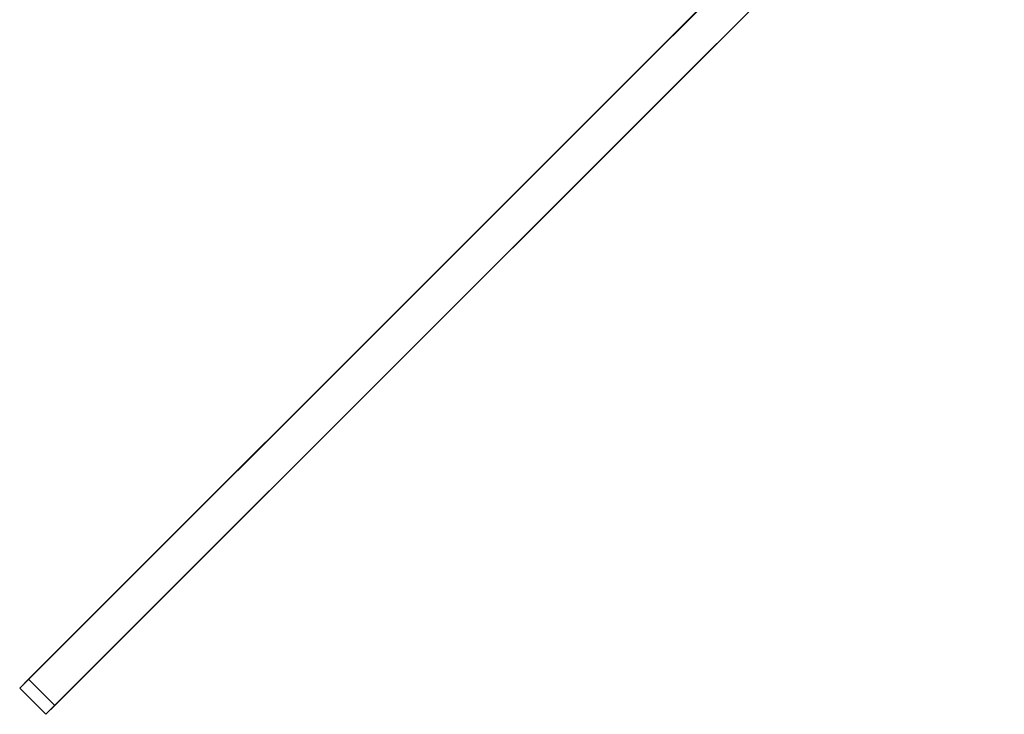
# Model space of a CAD drawing. Header units: inches. Extents: x -774 to 289, y -440 to 407.
# Tile 82 of 256: x 223 to 249, y -128 to -110. Entities that reach past the tile are written whole.
import ezdxf

# ---------------------------------------------------------------- set-up
doc = ezdxf.new("R2010")
doc.units = ezdxf.units.IN
doc.header["$MEASUREMENT"] = 0
doc.layers.add('L-SITE', color=91, linetype='Continuous', lineweight=9)

# ---------------------------------------------------------------- blocks, each defined once
blk = doc.blocks.new('Wind Power Generator - 30_ High-322784-_3D_')
at = {"layer": 'L-SITE'}
mesh = blk.add_polyface(dxfattribs=at)
corners = [(-6.096, -10, 362.896), (-4.997, -10, 361.82), (-3.663, -10, 361.056), (-40.061, -10, 344.39), (-40.404, -10, 345.008), (-6.982, -10, 367.044), (-7.041, -10, 365.507), (-6.711, -10, 364.005), (-4.981, -10, 364.964), (-4.706, -10, 364.391), (-4.366, -10, 363.855)]
mesh.append_faces([[corners[k] for k in face] for face in [(9, 7, 8), (3, 1, 2), (6, 4, 5)]], dxfattribs={"vtx0": -1})
mesh.append_faces([[corners[k] for k in face] for face in [(4, 7, 0)]], dxfattribs={"vtx0": -1, "vtx1": -1, "vtx2": -1})
mesh.append_faces([[corners[k] for k in face] for face in [(6, 7, 4)]], dxfattribs={"vtx1": -1, "vtx2": -1})
mesh.append_faces([[corners[k] for k in face] for face in [(0, 1, 3, 4)]], dxfattribs={"vtx1": -1, "vtx3": -1})
mesh.append_faces([[corners[k] for k in face] for face in [(9, 10, 0, 7)]], dxfattribs={"vtx2": -1, "vtx3": -1})
mesh = blk.add_polyface(dxfattribs=at)
corners = [(-40.404, -11, 345.008), (-6.982, -11, 367.044), (-6.982, -10, 367.044), (-40.404, -10, 345.008)]
mesh.append_faces([[corners[k] for k in face] for face in [(0, 1, 2, 3)]])
mesh = blk.add_polyface(dxfattribs=at)
corners = [(-40.061, -11, 344.39), (-40.404, -11, 345.008), (-40.404, -10, 345.008), (-40.061, -10, 344.39)]
mesh.append_faces([[corners[k] for k in face] for face in [(0, 1, 2, 3)]])
mesh = blk.add_polyface(dxfattribs=at)
corners = [(-3.663, -11, 361.056), (-40.061, -11, 344.39), (-40.061, -10, 344.39), (-3.663, -10, 361.056)]
mesh.append_faces([[corners[k] for k in face] for face in [(0, 1, 2, 3)]])
mesh = blk.add_polyface(dxfattribs=at)
corners = [(-6.711, -11, 364.005), (-7.041, -11, 365.507), (-6.982, -11, 367.044), (-40.404, -11, 345.008), (-40.061, -11, 344.39), (-3.663, -11, 361.056), (-4.997, -11, 361.82), (-6.096, -11, 362.896), (-4.224, -11, 363.933), (-4.565, -11, 364.469), (-4.839, -11, 365.043)]
mesh.append_faces([[corners[k] for k in face] for face in [(6, 4, 5)]], dxfattribs={"vtx0": -1})
mesh.append_faces([[corners[k] for k in face] for face in [(7, 9, 0, 3)]], dxfattribs={"vtx0": -1, "vtx1": -1, "vtx2": -1, "vtx3": -1})
mesh.append_faces([[corners[k] for k in face] for face in [(4, 6, 7, 3), (3, 0, 1)]], dxfattribs={"vtx0": -1, "vtx2": -1})
mesh.append_faces([[corners[k] for k in face] for face in [(8, 9, 7)]], dxfattribs={"vtx1": -1})
mesh.append_faces([[corners[k] for k in face] for face in [(9, 10, 0), (1, 2, 3)]], dxfattribs={"vtx2": -1})

msp = doc.modelspace()

# ---------------------------------------------------------------- block references
at = {"layer": 'L-SITE', "rotation": 45.00000000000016}
msp.add_blockref('Wind Power Generator - 30_ High-322784-_3D_', (244.172, -92.096, -12), dxfattribs=at)

doc.saveas('drawing.dxf')
